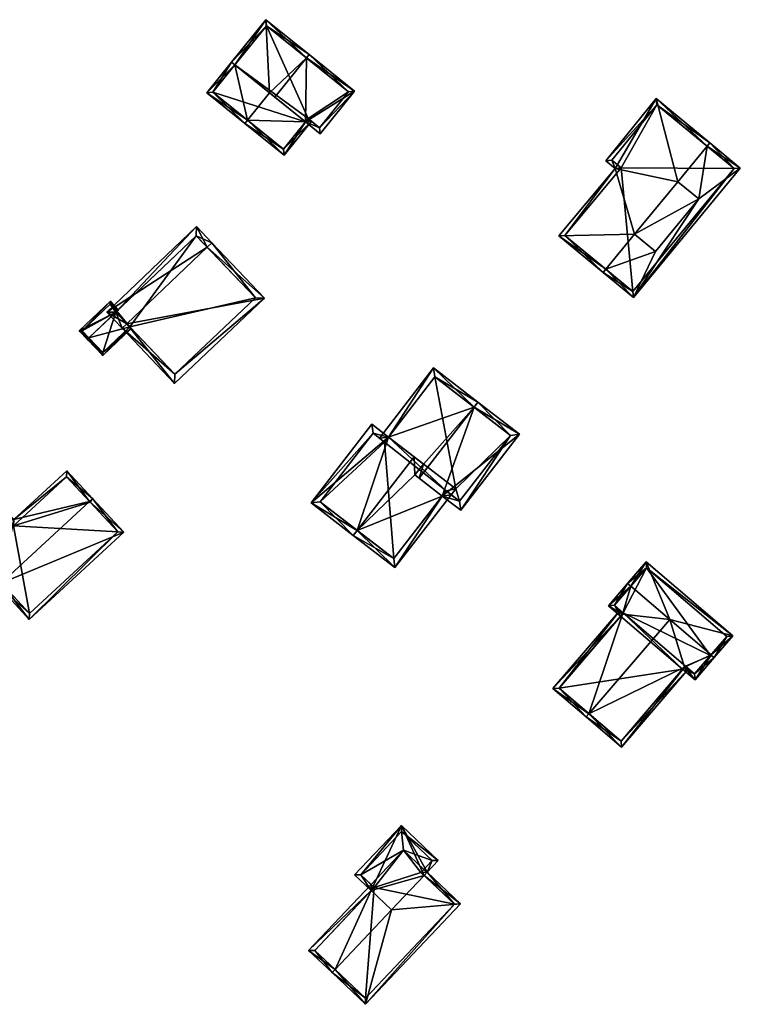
# Model space of a CAD drawing. Header units: inches. Extents: x 2523744 to 2528136, y 1148995 to 1152010.
# Tile 75 of 256: x 2524744 to 2524828, y 1150902 to 1151017. Entities that reach past the tile are written whole.
import ezdxf

# ---------------------------------------------------------------- set-up
doc = ezdxf.new("R2010")
doc.units = ezdxf.units.IN
doc.header["$MEASUREMENT"] = 0
doc.layers.add('Gebaeude Einzelhaus', color=10, linetype='Continuous')

msp = doc.modelspace()

# ---------------------------------------------------------------- meshes
at = {"layer": 'Gebaeude Einzelhaus'}
mesh = msp.add_polyface(dxfattribs=at)
corners = [(2524772.672, 1151008.74, 468.766), (2524773.313, 1151008.223, 469.208), (2524777.013, 1151012.806, 469.208), (2524772.272, 1151017.276, 465.716), (2524777.327, 1151013.195, 469.208), (2524768.647, 1151011.99, 465.985), (2524768.258, 1151012.304, 465.716), (2524776.88, 1151005.343, 466.861), (2524778.593, 1151003.96, 465.734), (2524782.607, 1151008.933, 465.734), (2524772.347, 1151016.573, 465.985), (2524777.194, 1151005.732, 466.861), (2524778.518, 1151004.663, 465.99), (2524781.904, 1151008.858, 465.99), (2524776.88, 1151005.343, 465.939), (2524777.583, 1151005.418, 465.678), (2524777.194, 1151005.732, 465.939), (2524774.394, 1151001.467, 465.678), (2524770.111, 1151005.567, 468.766), (2524769.797, 1151005.178, 468.766), (2524765.383, 1151008.742, 465.716), (2524774.319, 1151002.17, 465.939), (2524766.086, 1151008.817, 465.985), (2524776.88, 1151005.343, 456.264), (2524777.194, 1151005.732, 456.264), (2524778.518, 1151004.663, 456.264), (2524781.904, 1151008.858, 456.264), (2524772.347, 1151016.573, 456.264), (2524768.647, 1151011.99, 456.264), (2524766.086, 1151008.817, 456.264), (2524774.319, 1151002.17, 456.264)]
mesh.append_faces([[corners[k] for k in face] for face in [(6, 22, 20), (20, 22, 19), (19, 22, 18), (6, 5, 22), (15, 14, 16), (17, 21, 15), (15, 21, 14), (17, 19, 21), (21, 19, 18), (5, 18, 0), (5, 20, 18), (18, 20, 19), (5, 6, 20), (17, 18, 19), (17, 14, 18), (18, 14, 0), (17, 15, 14), (14, 15, 16), (9, 13, 4), (4, 13, 2), (7, 12, 8), (8, 12, 9), (9, 12, 13), (7, 11, 12), (2, 10, 4), (4, 10, 3), (3, 10, 6), (6, 10, 5), (7, 2, 1), (7, 9, 2), (2, 9, 4), (7, 8, 9), (0, 3, 5), (5, 3, 6), (0, 2, 3), (3, 2, 4), (0, 1, 2)]], dxfattribs={"color": 13})
mesh.append_faces([[corners[k] for k in face] for face in [(28, 23, 29), (29, 23, 30), (21, 23, 14), (21, 30, 23), (21, 29, 30), (18, 22, 21), (21, 22, 29), (5, 28, 22), (22, 28, 29), (24, 26, 25), (24, 27, 26), (24, 28, 27), (24, 23, 28), (7, 1, 14), (14, 1, 0), (10, 27, 5), (5, 27, 28), (10, 26, 27), (2, 13, 10), (10, 13, 26), (13, 12, 26), (26, 12, 25), (16, 12, 11), (16, 25, 12), (16, 24, 25), (14, 16, 7), (7, 16, 11), (14, 24, 16), (14, 23, 24)]], dxfattribs={"color": 41})
mesh = msp.add_polyface(dxfattribs=at)
corners = [(2524813.021, 1150999.911, 457.196), (2524817.806, 1151008.062, 456.375), (2524811.942, 1151000.803, 456.431), (2524820.338, 1150998.373, 460.811), (2524823.75, 1151002.503, 460.811), (2524824.069, 1151002.889, 460.811), (2524815.276, 1150992.246, 460.811), (2524806.448, 1150992.041, 457.166), (2524811.913, 1150988.174, 460.811), (2524811.595, 1150987.789, 460.811), (2524815.136, 1150984.863, 456.965), (2524822.783, 1150996.353, 458.156), (2524827.61, 1150999.963, 456.965), (2524817.722, 1150990.225, 458.155), (2524817.722, 1150990.225, 459.946), (2524822.783, 1150996.353, 459.947), (2524817.877, 1151007.355, 456.651), (2524826.907, 1150999.896, 457.383), (2524812.642, 1151000.873, 456.702), (2524807.154, 1150992.106, 457.441), (2524813.727, 1150999.976, 457.471), (2524815.069, 1150985.567, 457.384), (2524826.907, 1150999.896, 445.792), (2524817.877, 1151007.355, 445.792), (2524812.642, 1151000.873, 445.792), (2524813.727, 1150999.976, 445.792), (2524807.154, 1150992.106, 445.792), (2524815.069, 1150985.567, 445.792)]
mesh.append_faces([[corners[k] for k in face] for face in [(10, 21, 17), (10, 17, 12), (8, 21, 9), (19, 8, 9), (9, 21, 10), (7, 19, 9), (20, 19, 0), (18, 20, 0), (0, 19, 7), (16, 18, 2), (2, 18, 0), (1, 16, 2), (4, 16, 5), (17, 4, 5), (12, 17, 5), (5, 16, 1), (6, 15, 3), (6, 14, 15), (8, 13, 6), (11, 4, 3), (11, 12, 4), (4, 12, 5), (8, 10, 13), (13, 10, 11), (11, 10, 12), (8, 9, 10), (6, 7, 8), (8, 7, 9), (3, 0, 6), (6, 0, 7), (5, 1, 4), (4, 1, 3), (3, 1, 0), (0, 1, 2)]], dxfattribs={"color": 13})
mesh.append_faces([[corners[k] for k in face] for face in [(25, 27, 26), (23, 25, 24), (22, 27, 25), (22, 25, 23), (17, 27, 22), (21, 27, 17), (26, 27, 21), (8, 26, 21), (19, 26, 8), (25, 26, 19), (20, 25, 19), (24, 25, 18), (18, 25, 20), (23, 24, 16), (16, 24, 18), (22, 23, 16), (4, 22, 16), (17, 22, 4), (11, 3, 15), (13, 11, 14), (14, 11, 15), (13, 14, 6)]], dxfattribs={"color": 41})
mesh = msp.add_polyface(dxfattribs=at)
corners = [(2524765.432, 1150990.722, 468.786), (2524765.975, 1150991.239, 468.786), (2524764.181, 1150993.125, 465.412), (2524753.705, 1150983.159, 465.412), (2524756.042, 1150981.79, 468.786), (2524755.499, 1150981.273, 468.786), (2524761.626, 1150974.83, 464.196), (2524772.104, 1150984.796, 464.196), (2524754.765, 1150983.133, 466.383), (2524764.155, 1150992.065, 466.384), (2524761.653, 1150975.891, 464.583), (2524771.044, 1150984.823, 464.583), (2524764.155, 1150992.065, 456.807), (2524771.044, 1150984.823, 456.807), (2524754.898, 1150983.26, 465.336), (2524754.898, 1150983.259, 456.807), (2524754.765, 1150983.133, 465.336), (2524756.394, 1150981.42, 463.858), (2524761.653, 1150975.891, 456.807), (2524754.777, 1150983.12, 465.357), (2524756.394, 1150981.42, 456.807), (2524754.765, 1150983.133, 456.807)]
mesh.append_faces([[corners[k] for k in face] for face in [(0, 9, 1), (11, 0, 1), (7, 10, 11), (7, 11, 1), (6, 10, 7), (4, 10, 5), (8, 4, 5), (5, 10, 6), (3, 8, 5), (9, 8, 2), (1, 9, 2), (2, 8, 3), (4, 7, 0), (0, 7, 1), (4, 6, 7), (4, 5, 6), (0, 3, 4), (4, 3, 5), (0, 2, 3), (0, 1, 2)]], dxfattribs={"color": 13})
mesh.append_faces([[corners[k] for k in face] for face in [(13, 20, 12), (12, 20, 15), (15, 20, 21), (13, 18, 20), (11, 10, 13), (13, 10, 18), (18, 17, 20), (17, 8, 19), (19, 8, 16), (17, 4, 8), (18, 10, 17), (17, 10, 4), (8, 14, 16), (14, 12, 15), (8, 9, 14), (14, 9, 12), (0, 11, 9), (9, 11, 12), (12, 11, 13)]], dxfattribs={"color": 41})
mesh = msp.add_polyface(dxfattribs=at)
corners = [(2524754.898, 1150983.26, 465.336), (2524755.079, 1150983.432, 465.336), (2524754.126, 1150984.434, 463.698), (2524754.765, 1150983.133, 465.336), (2524750.488, 1150980.974, 463.698), (2524751.635, 1150980.13, 465.357), (2524751.454, 1150979.958, 465.357), (2524754.777, 1150983.12, 465.357), (2524756.394, 1150981.42, 463.858), (2524753.243, 1150978.078, 463.698), (2524756.566, 1150981.239, 463.698), (2524754.118, 1150984.08, 463.995), (2524750.841, 1150980.965, 463.994), (2524753.251, 1150978.431, 463.858), (2524754.898, 1150983.259, 456.807), (2524754.118, 1150984.08, 456.807), (2524750.841, 1150980.965, 456.807), (2524753.251, 1150978.431, 456.807), (2524756.394, 1150981.42, 456.807), (2524754.765, 1150983.133, 456.807)]
mesh.append_faces([[corners[k] for k in face] for face in [(5, 13, 6), (6, 13, 9), (9, 13, 10), (10, 13, 8), (2, 12, 4), (4, 12, 6), (6, 12, 5), (0, 11, 1), (1, 11, 2), (2, 11, 12), (5, 8, 7), (6, 9, 5), (5, 9, 8), (8, 9, 10), (3, 5, 7), (3, 4, 5), (5, 4, 6), (0, 2, 3), (3, 2, 4), (0, 1, 2)]], dxfattribs={"color": 13})
mesh.append_faces([[corners[k] for k in face] for face in [(14, 19, 15), (15, 19, 16), (16, 19, 17), (17, 19, 18), (8, 13, 18), (18, 13, 17), (13, 16, 17), (5, 12, 13), (13, 12, 16), (12, 15, 16), (12, 11, 15), (15, 11, 14), (14, 11, 0)]], dxfattribs={"color": 41})
mesh = msp.add_polyface(dxfattribs=at)
corners = [(2524786.561, 1150968.576, 460.498), (2524784.636, 1150970.062, 459.245), (2524777.549, 1150960.881, 459.245), (2524782.923, 1150957.68, 462.445), (2524782.465, 1150957.087, 462.445), (2524789.551, 1150966.268, 462.445), (2524792.832, 1150961.69, 459.635), (2524787.327, 1150953.333, 459.245), (2524793.883, 1150961.826, 459.245), (2524793.29, 1150962.284, 459.635), (2524789.653, 1150964.143, 461.726), (2524790.643, 1150965.425, 461.726), (2524784.771, 1150969.01, 459.632), (2524778.601, 1150961.016, 459.632), (2524786.102, 1150967.982, 460.498), (2524787.192, 1150954.385, 459.636), (2524796.547, 1150972.054, 462.027), (2524797.005, 1150972.647, 462.027), (2524791.836, 1150976.637, 458.883), (2524786.561, 1150968.576, 459.244), (2524785.509, 1150968.44, 458.883), (2524786.102, 1150967.982, 459.244), (2524790.147, 1150963.762, 462.027), (2524792.832, 1150961.69, 460.286), (2524794.997, 1150960.019, 458.883), (2524801.855, 1150968.904, 458.883), (2524791.971, 1150975.585, 459.244), (2524794.861, 1150961.071, 459.268), (2524800.803, 1150968.769, 459.268), (2524793.29, 1150962.284, 460.286), (2524786.561, 1150968.576, 448.438), (2524786.102, 1150967.982, 448.438), (2524784.771, 1150969.01, 448.438), (2524778.601, 1150961.016, 448.438), (2524787.192, 1150954.385, 448.438), (2524793.29, 1150962.284, 448.438), (2524793.883, 1150961.826, 448.438), (2524794.414, 1150962.514, 448.438), (2524794.861, 1150961.071, 448.438), (2524800.803, 1150968.769, 448.438), (2524791.971, 1150975.585, 448.438)]
mesh.append_faces([[corners[k] for k in face] for face in [(24, 28, 25), (25, 28, 17), (17, 28, 16), (29, 27, 23), (23, 27, 24), (24, 27, 28), (18, 19, 20), (20, 19, 21), (18, 26, 19), (18, 17, 26), (26, 17, 16), (23, 16, 22), (23, 25, 16), (16, 25, 17), (23, 24, 25), (16, 11, 22), (22, 11, 10), (16, 19, 11), (19, 20, 21), (16, 18, 19), (19, 18, 20), (16, 17, 18), (7, 6, 8), (8, 6, 9), (4, 15, 7), (7, 15, 6), (4, 3, 15), (2, 13, 4), (4, 13, 3), (14, 12, 0), (0, 12, 1), (1, 12, 2), (2, 12, 13), (3, 10, 5), (5, 10, 11), (3, 6, 10), (6, 8, 9), (4, 7, 3), (3, 7, 6), (6, 7, 8), (0, 3, 5), (0, 2, 3), (3, 2, 4), (0, 1, 2)]], dxfattribs={"color": 13})
mesh.append_faces([[corners[k] for k in face] for face in [(36, 37, 38), (38, 37, 39), (39, 37, 40), (40, 37, 30), (26, 40, 19), (19, 40, 30), (26, 39, 40), (16, 28, 26), (26, 28, 39), (28, 27, 39), (39, 27, 38), (29, 8, 27), (27, 8, 38), (38, 8, 36), (29, 9, 8), (23, 9, 29), (23, 6, 9), (22, 6, 23), (22, 10, 6), (31, 33, 32), (31, 34, 33), (36, 35, 37), (37, 35, 30), (30, 35, 31), (31, 35, 34), (0, 5, 19), (19, 5, 11), (9, 35, 8), (8, 35, 36), (6, 35, 9), (15, 34, 6), (6, 34, 35), (3, 13, 15), (15, 13, 34), (34, 13, 33), (13, 12, 33), (33, 12, 32), (21, 12, 14), (21, 32, 12), (21, 31, 32), (19, 14, 0), (19, 21, 14), (19, 30, 21), (21, 30, 31)]], dxfattribs={"color": 41})
mesh = msp.add_polyface(dxfattribs=at)
corners = [(2524741.391, 1150951.534, 468.206), (2524744.658, 1150947.264, 466.436), (2524755.693, 1150957.468, 466.436), (2524741.024, 1150951.195, 468.206), (2524751.693, 1150961.06, 468.206), (2524752.058, 1150961.398, 468.206), (2524749.054, 1150964.646, 466.811), (2524742.874, 1150958.931, 466.811), (2524734.668, 1150958.069, 465.256), (2524739.521, 1150962.556, 465.256), (2524754.986, 1150957.495, 466.601), (2524749.026, 1150963.94, 466.968), (2524751.78, 1150960.966, 468.164), (2524739.494, 1150961.85, 465.413), (2524742.846, 1150958.225, 466.968), (2524735.375, 1150958.041, 465.414), (2524744.685, 1150947.971, 466.602), (2524751.78, 1150960.966, 456.267), (2524754.986, 1150957.495, 456.267), (2524749.026, 1150963.94, 456.267), (2524742.846, 1150958.225, 456.267), (2524739.494, 1150961.85, 456.267), (2524735.375, 1150958.041, 456.267), (2524744.685, 1150947.971, 456.267)]
mesh.append_faces([[corners[k] for k in face] for face in [(16, 10, 1), (0, 16, 3), (15, 0, 3), (3, 16, 1), (8, 15, 3), (13, 15, 9), (9, 15, 8), (14, 13, 7), (11, 14, 7), (7, 13, 9), (6, 11, 7), (4, 11, 5), (5, 10, 12), (12, 4, 5), (5, 11, 6), (1, 10, 2), (2, 10, 5), (0, 8, 3), (4, 7, 0), (0, 7, 8), (8, 7, 9), (4, 6, 7), (4, 5, 6), (0, 2, 4), (4, 2, 5), (3, 1, 0), (0, 1, 2)]], dxfattribs={"color": 13})
mesh.append_faces([[corners[k] for k in face] for face in [(20, 18, 23), (20, 23, 22), (20, 22, 21), (17, 18, 20), (17, 20, 19), (10, 23, 18), (10, 16, 23), (0, 23, 16), (0, 22, 23), (0, 15, 22), (15, 13, 22), (22, 13, 21), (13, 20, 21), (13, 14, 20), (14, 11, 20), (20, 11, 19), (12, 11, 4), (12, 17, 11), (11, 17, 19), (12, 10, 17), (17, 10, 18)]], dxfattribs={"color": 41})
mesh = msp.add_polyface(dxfattribs=at)
corners = [(2524819.376, 1150947.29, 453.993), (2524826.738, 1150945.356, 451.89), (2524816.621, 1150954.018, 451.89), (2524824.201, 1150943.159, 453.993), (2524824.579, 1150942.835, 453.993), (2524814.842, 1150951.171, 453.993), (2524814.463, 1150951.496, 453.993), (2524813.859, 1150947.92, 452.096), (2524812.221, 1150948.879, 451.89), (2524813.64, 1150947.664, 451.89), (2524821.088, 1150941.706, 452.084), (2524820.881, 1150941.465, 451.89), (2524822.338, 1150940.218, 451.89), (2524826.033, 1150945.301, 452.207), (2524816.676, 1150953.313, 452.207), (2524822.283, 1150940.923, 452.195), (2524824.134, 1150943.081, 453.93), (2524821.206, 1150941.844, 452.195), (2524812.926, 1150948.934, 452.195), (2524813.965, 1150948.044, 452.195), (2524813.586, 1150948.369, 451.89), (2524805.758, 1150939.225, 451.89), (2524813.965, 1150948.044, 452.096), (2524809.957, 1150936.288, 453.993), (2524809.633, 1150935.909, 453.993), (2524813.758, 1150932.376, 451.89), (2524821.586, 1150941.519, 451.89), (2524821.206, 1150941.844, 452.084), (2524806.463, 1150939.28, 452.096), (2524813.703, 1150933.081, 452.084), (2524821.206, 1150941.844, 444.286), (2524820.881, 1150941.465, 444.286), (2524822.283, 1150940.923, 444.286), (2524824.134, 1150943.081, 444.286), (2524826.033, 1150945.301, 444.286), (2524816.676, 1150953.313, 444.286), (2524812.926, 1150948.934, 444.286), (2524813.965, 1150948.044, 444.286), (2524813.64, 1150947.664, 444.286), (2524806.463, 1150939.28, 444.286), (2524813.703, 1150933.081, 444.286)]
mesh.append_faces([[corners[k] for k in face] for face in [(29, 24, 23), (29, 25, 24), (27, 26, 10), (10, 26, 29), (29, 26, 25), (21, 28, 24), (24, 28, 23), (21, 20, 28), (28, 20, 7), (7, 20, 22), (23, 10, 0), (10, 26, 27), (23, 25, 10), (10, 25, 26), (23, 24, 25), (7, 23, 0), (7, 21, 23), (23, 21, 24), (22, 20, 7), (7, 20, 21), (6, 18, 8), (8, 18, 9), (9, 18, 7), (7, 18, 19), (6, 5, 18), (4, 16, 3), (17, 15, 10), (10, 15, 11), (11, 15, 12), (12, 15, 4), (4, 15, 16), (1, 14, 2), (2, 14, 6), (6, 14, 5), (3, 13, 4), (4, 13, 1), (1, 13, 14), (10, 12, 3), (3, 12, 4), (10, 11, 12), (0, 10, 3), (5, 7, 0), (6, 8, 5), (5, 8, 7), (7, 8, 9), (0, 2, 5), (5, 2, 6), (4, 1, 3), (3, 1, 0), (0, 1, 2)]], dxfattribs={"color": 13})
mesh.append_faces([[corners[k] for k in face] for face in [(38, 31, 39), (39, 31, 40), (29, 11, 10), (29, 40, 11), (11, 40, 31), (23, 40, 29), (23, 39, 40), (23, 28, 39), (7, 9, 28), (28, 9, 39), (39, 9, 38), (33, 35, 34), (33, 37, 35), (35, 37, 36), (37, 31, 38), (33, 30, 37), (37, 30, 31), (33, 32, 30), (22, 7, 19), (22, 9, 7), (22, 37, 9), (9, 37, 38), (18, 22, 19), (18, 36, 22), (22, 36, 37), (18, 35, 36), (5, 14, 18), (18, 14, 35), (14, 13, 35), (35, 13, 34), (3, 16, 13), (13, 33, 34), (16, 15, 13), (13, 15, 33), (33, 15, 32), (27, 15, 17), (27, 32, 15), (27, 30, 32), (10, 27, 17), (10, 11, 27), (27, 11, 30), (30, 11, 31)]], dxfattribs={"color": 41})
mesh = msp.add_polyface(dxfattribs=at)
corners = [(2524780.332, 1150906.429, 458.803), (2524779.988, 1150906.065, 458.803), (2524783.894, 1150902.371, 455.485), (2524786.921, 1150913.398, 458.803), (2524794.97, 1150914.084, 455.485), (2524790.72, 1150917.414, 458.803), (2524791.064, 1150917.778, 458.803), (2524784.554, 1150915.636, 455.831), (2524784.535, 1150916.342, 455.375), (2524784.898, 1150915.999, 455.831), (2524777.258, 1150908.648, 455.375), (2524790.7, 1150918.122, 458.347), (2524790.356, 1150917.758, 458.347), (2524783.874, 1150903.079, 455.794), (2524794.264, 1150914.064, 455.793), (2524777.965, 1150908.668, 455.831), (2524792.375, 1150919.163, 458.803), (2524788.073, 1150923.231, 455.818), (2524784.554, 1150915.636, 457.161), (2524782.62, 1150917.465, 455.818), (2524788.093, 1150922.525, 456.07), (2524783.328, 1150917.485, 456.071), (2524791.668, 1150919.143, 458.552), (2524784.898, 1150915.999, 457.161), (2524790.356, 1150917.758, 458.551), (2524784.535, 1150916.342, 446.988), (2524784.898, 1150915.999, 446.988), (2524777.965, 1150908.668, 446.988), (2524783.874, 1150903.079, 446.988), (2524794.264, 1150914.064, 446.988), (2524790.356, 1150917.758, 446.988), (2524790.7, 1150918.122, 446.988), (2524788.334, 1150920.359, 446.988), (2524791.668, 1150919.143, 446.988), (2524788.093, 1150922.525, 446.988), (2524783.328, 1150917.485, 446.988)]
mesh.append_faces([[corners[k] for k in face] for face in [(22, 6, 24), (24, 6, 5), (22, 16, 6), (17, 21, 19), (19, 21, 18), (18, 21, 23), (22, 20, 16), (16, 20, 17), (17, 20, 21), (5, 18, 3), (6, 17, 5), (5, 17, 18), (18, 17, 19), (6, 16, 17), (7, 8, 9), (15, 10, 7), (7, 10, 8), (15, 1, 10), (15, 0, 1), (6, 12, 11), (6, 5, 12), (4, 14, 6), (6, 14, 5), (13, 1, 0), (4, 2, 14), (14, 2, 13), (13, 2, 1), (6, 12, 5), (6, 11, 12), (0, 10, 1), (0, 7, 10), (10, 7, 8), (8, 7, 9), (0, 3, 7), (3, 4, 5), (5, 4, 6), (0, 2, 3), (3, 2, 4), (0, 1, 2)]], dxfattribs={"color": 13})
mesh.append_faces([[corners[k] for k in face] for face in [(31, 32, 33), (33, 32, 34), (34, 32, 35), (35, 32, 25), (3, 18, 7), (23, 9, 18), (18, 9, 7), (21, 9, 23), (21, 8, 9), (21, 35, 8), (8, 35, 25), (21, 20, 35), (35, 20, 34), (20, 33, 34), (20, 22, 33), (24, 11, 22), (22, 11, 33), (33, 11, 31), (24, 12, 11), (5, 12, 24), (30, 32, 31), (27, 26, 28), (28, 26, 29), (29, 26, 30), (30, 26, 32), (32, 26, 25), (12, 31, 11), (12, 30, 31), (14, 12, 5), (14, 30, 12), (14, 29, 30), (14, 28, 29), (14, 13, 28), (13, 27, 28), (0, 15, 13), (13, 15, 27), (7, 27, 15), (7, 26, 27), (7, 9, 26), (8, 26, 9), (8, 25, 26)]], dxfattribs={"color": 41})

doc.saveas('drawing.dxf')
